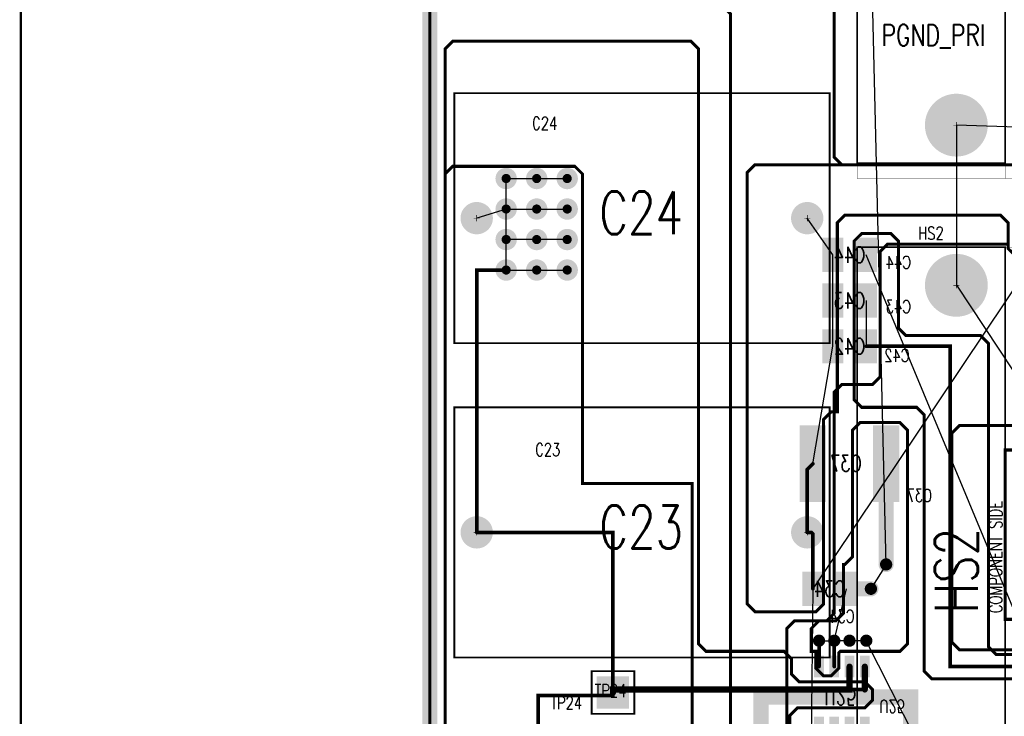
# Model space of a CAD drawing. Extents: x -7.2 to 18.3, y -5.6 to 10.9.
# Tile 16 of 112: x -1.5 to 1.7, y 3.7 to 6. Entities that reach past the tile are written whole.
import ezdxf
from ezdxf.enums import TextEntityAlignment as Align

# ---------------------------------------------------------------- set-up
doc = ezdxf.new("R2010")
doc.units = 0
for name, pattern in [('SIG_10', [2, 1, 1]), ('SIG_13', [2, 1, 1]), ('SIG_22', [2, 1, 1]), ('SIG_6', [2, 1, 1]), ('SIG_8', [2, 1, 1])]:
    doc.linetypes.add(name, pattern=pattern)
for name, color, linetype in [('2D_LINE_02', 112, 'CONTINUOUS'), ('2D_LINE_116', 255, 'CONTINUOUS'), ('BOARD_OUTLINE_00', 254, 'CONTINUOUS'), ('COPPER_01', 1, 'CONTINUOUS'), ('COPPER_04', 5, 'CONTINUOUS'), ('DRIL_NPLTE_THRU_01', 16, 'CONTINUOUS'), ('DRIL_NPLTE_THRU_03', 146, 'CONTINUOUS'), ('DRIL_NPLTE_THRU_04', 176, 'CONTINUOUS'), ('DRIL_PLTE_THRU_01', 16, 'CONTINUOUS'), ('DRIL_PLTE_THRU_03', 146, 'CONTINUOUS'), ('DRIL_PLTE_THRU_04', 176, 'CONTINUOUS'), ('DRIL_SYMBOL', 254, 'CONTINUOUS'), ('LINK_00', 2, 'CONTINUOUS'), ('PADS_BOT', 5, 'CONTINUOUS'), ('PADS_INNER', 1, 'CONTINUOUS'), ('PADS_TOP', 1, 'CONTINUOUS'), ('PADS_XR_131', 3, 'CONTINUOUS'), ('PADS_XR_132', 6, 'CONTINUOUS'), ('PADS_XR_133', 254, 'CONTINUOUS'), ('PART_NAME_123', 255, 'CONTINUOUS'), ('PART_NAME_124', 6, 'CONTINUOUS'), ('PART_NAME_129', 2, 'CONTINUOUS'), ('PART_NAME_130', 106, 'CONTINUOUS'), ('PART_TOP_2DLINE_123', 255, 'CONTINUOUS'), ('PART_TOP_2DLINE_129', 2, 'CONTINUOUS'), ('PART_TOP_TEXT_123', 255, 'CONTINUOUS'), ('TEXT_02', 112, 'CONTINUOUS'), ('TRACE_01', 1, 'CONTINUOUS'), ('TRACE_04', 5, 'CONTINUOUS'), ('VIAPTS', 56, 'CONTINUOUS')]:
    doc.layers.add(name, color=color, linetype=linetype)
doc.styles.add('W0$001', font='simplex', dxfattribs={"width": 0.75})
doc.styles.add('W0$005', font='simplex', dxfattribs={"width": 0.75})
doc.styles.add('W0$006', font='simplex', dxfattribs={"width": 0.75})
doc.styles.add('W0$008', font='simplex', dxfattribs={"width": 0.75})
doc.styles.add('W0$01', font='simplex', dxfattribs={"width": 0.75})

# ---------------------------------------------------------------- blocks, each defined once
blk = doc.blocks.new('BOARD_1')
at = {"layer": 'BOARD_OUTLINE_00', "const_width": 0.01}
blk.add_lwpolyline([(-2.0303, 2.4627), (9.0698, 2.4627), (9.0698, -5.5373), (-2.0303, -5.5373)], close=True, dxfattribs=at)
blk = doc.blocks.new('DRAWING_7')
at = {"layer": '2D_LINE_116', "const_width": 0.008}
blk.add_lwpolyline([(-6.1542, 0), (7.2, 0), (7.2, 12.6876), (-6.1542, 12.6876)], close=True, dxfattribs=at)
blk = doc.blocks.new('SMOOTH_0$05')
at = {"const_width": 0.025}
blk.add_lwpolyline([(-0.0125, 0, 1), (0.0125, 0, 1)], format="xyb", close=True, dxfattribs=at)
blk = doc.blocks.new('DRAWING_274')
at = {"layer": '2D_LINE_02', "const_width": 0.05}
blk.add_lwpolyline([(0, -0.05), (0.4099, -0.05), (0.4099, 0.35), (1.28, 0.35), (1.28, 1.6801), (1.135, 1.6801), (1.135, 2.24), (0.7849, 2.24), (0.7849, 2.465), (0.565, 2.465), (0.565, 4.55), (-1.5751, 4.55), (-1.5751, -0.48), (-0.24, -0.48), (-0.24, 0.015), (-0.49, 0.015), (-0.49, 0.5), (0, 0.5)], close=True, dxfattribs=at)
at = {"layer": '2D_LINE_02'}
for p in [(-0.49, 0.5), (0, 0.5)]:
    blk.add_blockref('SMOOTH_0$05', p, dxfattribs=at)
blk = doc.blocks.new('DRAWING_275')
at = {"layer": '2D_LINE_02', "const_width": 0.05}
blk.add_lwpolyline([(-2.0303, 2.4627), (9.0698, 2.4627), (9.0698, -5.5373), (-2.0303, -5.5373)], close=True, dxfattribs=at)
blk = doc.blocks.new('SMOOTH_0$01')
at = {"const_width": 0.005}
blk.add_lwpolyline([(-0.0025, 0, 1), (0.0025, 0, 1)], format="xyb", close=True, dxfattribs=at)
blk = doc.blocks.new('COPPER_273')
at = {"layer": 'COPPER_01', "const_width": 0.01}
for points in [[(-0.6, 0.225), (-0.6, -0.425), (-0.625, -0.45), (-0.825, -0.45), (-0.85, -0.475), (-0.85, -1.73), (-0.825, -1.755), (-0.0051, -1.755)], [(-0.28, -2.015), (-0.675, -2.015), (-0.7, -2.04), (-0.7, -2.45), (-0.725, -2.475), (-0.825, -2.475), (-0.85, -2.5), (-0.85, -3.225), (-0.875, -3.25), (-0.9802, -3.25), (-1.0052, -3.275), (-1.0052, -4.6399)], [(-1.19, -4.4449), (-1.19, -1.2599), (-1.215, -1.2349), (-2.0802, -1.2349), (-2.1052, -1.2099), (-2.1052, 0.0901)]]:
    blk.add_lwpolyline(points, dxfattribs=at)
at = {"layer": 'COPPER_01'}
for p in [(-0.85, -1.73), (-0.825, -1.755), (-0.675, -2.015), (-0.7, -2.04), (-0.7, -2.45), (-0.825, -2.475), (-0.725, -2.475), (-0.85, -2.5), (-0.85, -3.225), (-0.9802, -3.25), (-0.875, -3.25), (-1.0052, -3.275)]:
    blk.add_blockref('SMOOTH_0$01', p, dxfattribs=at)
blk = doc.blocks.new('COPPER_281')
at = {"layer": 'COPPER_01', "const_width": 0.01}
blk.add_lwpolyline([(-0.3601, -1.045), (-0.3851, -1.02), (-0.7851, -1.02), (-0.8101, -1.045), (-0.8101, -3.645), (-0.7851, -3.67), (-0.0252, -3.67), (-0.0002, -3.645), (-0.0002, -2.0599), (-0.3601, -2.0599)], close=True, dxfattribs=at)
at = {"layer": 'COPPER_01'}
for p in [(-0.7851, -1.02), (-0.3851, -1.02), (-0.8101, -1.045), (-0.3601, -1.045), (-0.3601, -2.0599), (-0.0002, -2.0599), (-0.8101, -3.645), (-0.0002, -3.645), (-0.7851, -3.67), (-0.0252, -3.67)]:
    blk.add_blockref('SMOOTH_0$01', p, dxfattribs=at)
blk = doc.blocks.new('COPPER_284')
at = {"layer": 'COPPER_01', "const_width": 0.01}
blk.add_lwpolyline([(-0.2301, -0.03), (-0.2051, -0.005), (0.535, -0.005), (0.56, -0.03), (0.56, -0.255), (0.535, -0.28), (0.475, -0.28), (0.45, -0.305), (0.45, -0.345), (0.425, -0.37), (0.345, -0.37), (0.32, -0.345), (0.32, -0.31), (0.295, -0.285), (0.18, -0.285), (0.155, -0.26), (0.155, -0.11), (0.13, -0.085), (-0.0551, -0.085), (-0.0551, -0.64), (0.0999, -0.64), (0.0999, -0.74), (-0.2051, -0.74), (-0.2301, -0.715)], close=True, dxfattribs=at)
at = {"layer": 'COPPER_01'}
for p in [(-0.2051, -0.005), (0.535, -0.005), (-0.2301, -0.03), (0.56, -0.03), (-0.0551, -0.085), (0.13, -0.085), (0.155, -0.11), (0.155, -0.26), (0.56, -0.255), (0.18, -0.285), (0.295, -0.285), (0.475, -0.28), (0.535, -0.28), (0.32, -0.31), (0.45, -0.305), (0.32, -0.345), (0.45, -0.345), (0.345, -0.37), (0.425, -0.37), (-0.0551, -0.64), (0.0999, -0.64), (-0.2301, -0.715), (-0.2051, -0.74), (0.0999, -0.74)]:
    blk.add_blockref('SMOOTH_0$01', p, dxfattribs=at)
blk = doc.blocks.new('COPPER_287')
at = {"layer": 'COPPER_04', "const_width": 0.01}
blk.add_lwpolyline([(0, -0.025), (0.025, 0), (0.12, 0), (0.145, -0.025), (0.145, -0.31), (0.17, -0.335), (0.415, -0.335), (0.44, -0.36), (0.44, -1.355), (0.465, -1.38), (0.615, -1.38), (0.64, -1.405), (0.64, -1.435), (0.615, -1.46), (0.255, -1.46), (0.23, -1.435), (0.23, -0.595), (0.205, -0.57), (0.025, -0.57), (0, -0.545)], close=True, dxfattribs=at)
at = {"layer": 'COPPER_04'}
for p in [(0.025, 0), (0.12, 0), (0, -0.025), (0.145, -0.025), (0.145, -0.31), (0.17, -0.335), (0.415, -0.335), (0.44, -0.36), (0, -0.545), (0.025, -0.57), (0.205, -0.57), (0.23, -0.595), (0.44, -1.355), (0.465, -1.38), (0.615, -1.38), (0.64, -1.405), (0.23, -1.435), (0.64, -1.435), (0.255, -1.46), (0.615, -1.46)]:
    blk.add_blockref('SMOOTH_0$01', p, dxfattribs=at)
blk = doc.blocks.new('COPPER_288')
at = {"layer": 'COPPER_04', "const_width": 0.01}
blk.add_lwpolyline([(0.8598, 0.2051), (0.8348, 0.2301), (-0.27, 0.2301), (-0.295, 0.2051), (-0.295, -1.21), (-0.27, -1.235), (-0.07, -1.235), (-0.045, -1.21), (-0.045, -0.605), (-0.02, -0.58), (0, -0.58), (0, 0.0401), (0.025, 0.0651), (0.5348, 0.0651), (0.5598, 0.0401), (0.5598, -0.0449), (0.5848, -0.0699), (0.8348, -0.0699), (0.8598, -0.0449)], close=True, dxfattribs=at)
at = {"layer": 'COPPER_04'}
for p in [(-0.27, 0.2301), (0.8348, 0.2301), (-0.295, 0.2051), (0.8598, 0.2051), (0.025, 0.0651), (0.5348, 0.0651), (0, 0.0401), (0.5598, 0.0401), (0.5598, -0.0449), (0.8598, -0.0449), (0.5848, -0.0699), (0.8348, -0.0699), (-0.02, -0.58), (0, -0.58), (-0.045, -0.605), (-0.295, -1.21), (-0.045, -1.21), (-0.27, -1.235), (-0.07, -1.235)]:
    blk.add_blockref('SMOOTH_0$01', p, dxfattribs=at)
blk = doc.blocks.new('COPPER_304')
at = {"layer": 'COPPER_04', "const_width": 0.01}
blk.add_lwpolyline([(0.135, -0.2301), (0.16, -0.2551), (0.415, -0.2551), (0.44, -0.2801), (0.44, -0.3301), (0.465, -0.3551), (0.68, -0.3551), (0.705, -0.3801), (0.705, -0.4151), (0.68, -0.4401), (0.4599, -0.4401), (0.4349, -0.4651), (0.4349, -0.89), (0.4599, -0.915), (0.54, -0.915), (0.565, -0.94), (0.565, -1.29), (0.54, -1.315), (-0.6701, -1.315), (-0.6951, -1.29), (-0.6951, 1.7199), (-0.6701, 1.7449), (0.11, 1.7449), (0.135, 1.7199)], close=True, dxfattribs=at)
at = {"layer": 'COPPER_04'}
for p in [(-0.6701, 1.7449), (0.11, 1.7449), (-0.6951, 1.7199), (0.135, 1.7199), (0.135, -0.2301), (0.16, -0.2551), (0.415, -0.2551), (0.44, -0.2801), (0.44, -0.3301), (0.465, -0.3551), (0.68, -0.3551), (0.705, -0.3801), (0.705, -0.4151), (0.4599, -0.4401), (0.68, -0.4401), (0.4349, -0.4651), (0.4349, -0.89), (0.4599, -0.915), (0.54, -0.915), (0.565, -0.94), (-0.6951, -1.29), (0.565, -1.29), (-0.6701, -1.315), (0.54, -1.315)]:
    blk.add_blockref('SMOOTH_0$01', p, dxfattribs=at)
blk = doc.blocks.new('COPPER_317')
at = {"layer": 'COPPER_04', "const_width": 0.01}
blk.add_lwpolyline([(0, 0.025), (0.025, 0), (0.05, 0), (0.075, 0.025), (0.075, 0.0751), (0.0799, 0.08), (0.275, 0.08), (0.3, 0.105), (0.3, 0.805), (0.275, 0.83), (0.145, 0.83), (0.12, 0.805), (0.12, 0.39), (0.095, 0.365), (0.09, 0.365), (0.09, 0.205), (0.065, 0.18), (0.01, 0.18), (-0.015, 0.155), (-0.015, 0.08), (0, 0.08)], close=True, dxfattribs=at)
at = {"layer": 'COPPER_04'}
for p in [(0.12, 0.805), (0.145, 0.83), (0.275, 0.83), (0.3, 0.805), (0.12, 0.39), (0.09, 0.365), (0.095, 0.365), (0.09, 0.205), (0.01, 0.18), (0.065, 0.18), (-0.015, 0.155), (0.3, 0.105), (-0.015, 0.08), (0, 0.08), (0.075, 0.0751), (0.0799, 0.08), (0.275, 0.08), (0, 0.025), (0.025, 0), (0.05, 0), (0.075, 0.025)]:
    blk.add_blockref('SMOOTH_0$01', p, dxfattribs=at)
blk = doc.blocks.new('DRIL_HOLE_0')
blk.add_lwpolyline([(0, 0, 1), (0, 0, 1)], format="xyb", close=True)
blk = doc.blocks.new('PAD_13')
at = {"const_width": 0.063}
blk.add_lwpolyline([(-0.053, 0), (0.053, 0)], dxfattribs=at)
blk = doc.blocks.new('PAD_1')
blk.add_lwpolyline([(0, 0, 1), (0, 0, 1)], format="xyb", close=True)
blk = doc.blocks.new('PAD_14')
at = {"const_width": 0.069}
blk.add_lwpolyline([(-0.056, 0), (0.056, 0)], dxfattribs=at)
blk = doc.blocks.new('PAD_15')
at = {"const_width": 0.063}
blk.add_lwpolyline([(-0.052, 0), (0.054, 0)], dxfattribs=at)
blk = doc.blocks.new('STK_BOT_13')
at = {"layer": 'DRIL_PLTE_THRU_01'}
blk.add_blockref('DRIL_HOLE_0', (0, 0), dxfattribs=at)
at = {"layer": 'DRIL_PLTE_THRU_03'}
blk.add_blockref('DRIL_HOLE_0', (0, 0), dxfattribs=at)
at = {"layer": 'DRIL_PLTE_THRU_04'}
blk.add_blockref('DRIL_HOLE_0', (0, 0), dxfattribs=at)
at = {"layer": 'PADS_BOT', "rotation": 90}
blk.add_blockref('PAD_15', (0, 0), dxfattribs=at)
at = {"layer": 'PADS_INNER'}
blk.add_blockref('PAD_1', (0, 0), dxfattribs=at)
at = {"layer": 'PADS_TOP'}
blk.add_blockref('PAD_1', (0, 0), dxfattribs=at)
at = {"layer": 'PADS_XR_131', "rotation": 90}
blk.add_blockref('PAD_14', (0, 0), dxfattribs=at)
at = {"layer": 'PADS_XR_133', "rotation": 90}
blk.add_blockref('PAD_13', (0, 0), dxfattribs=at)
blk = doc.blocks.new('SYM_BOT_11')
for p in [(-0.055, 0), (0.055, 0)]:
    blk.add_blockref('STK_BOT_13', p)
blk = doc.blocks.new('PART_BOT_9')
blk.add_blockref('SYM_BOT_11', (0, 0))
at = {"layer": 'PART_NAME_124', "style": 'W0$006', "width": 0.75}
blk.add_text('C34', height=0.042, dxfattribs=at).set_placement((-0.0399, -0.09), align=Align.MIDDLE_CENTER)
at = {"layer": 'PART_NAME_130', "style": 'W0$001', "width": 0.75}
blk.add_text('C34', height=0.0525, dxfattribs=at).set_placement((0, 0), align=Align.MIDDLE_CENTER)
blk = doc.blocks.new('PART_BOT_136')
blk.add_blockref('SYM_BOT_11', (0, 0))
at = {"layer": 'PART_NAME_124', "style": 'W0$006', "width": 0.75}
blk.add_text('C44', height=0.042, dxfattribs=at).set_placement((-0.16, -0.025), align=Align.MIDDLE_CENTER)
at = {"layer": 'PART_NAME_130', "style": 'W0$001', "width": 0.75}
blk.add_text('C44', height=0.0525, dxfattribs=at).set_placement((0, 0), align=Align.MIDDLE_CENTER)
blk = doc.blocks.new('PART_BOT_137')
blk.add_blockref('SYM_BOT_11', (0, 0))
at = {"layer": 'PART_NAME_124', "style": 'W0$006', "width": 0.75}
blk.add_text('C43', height=0.042, dxfattribs=at).set_placement((-0.16, -0.02), align=Align.MIDDLE_CENTER)
at = {"layer": 'PART_NAME_130', "style": 'W0$001', "width": 0.75}
blk.add_text('C43', height=0.0525, dxfattribs=at).set_placement((0, 0), align=Align.MIDDLE_CENTER)
blk = doc.blocks.new('PART_BOT_138')
blk.add_blockref('SYM_BOT_11', (0, 0))
at = {"layer": 'PART_NAME_124', "style": 'W0$006', "width": 0.75}
blk.add_text('C42', height=0.042, dxfattribs=at).set_placement((-0.155, -0.03), align=Align.MIDDLE_CENTER)
at = {"layer": 'PART_NAME_130', "style": 'W0$001', "width": 0.75}
blk.add_text('C42', height=0.0525, dxfattribs=at).set_placement((0, 0), align=Align.MIDDLE_CENTER)
blk = doc.blocks.new('PAD_92')
at = {"const_width": 0.08}
blk.add_lwpolyline([(-0.1225, 0), (0.1225, 0)], dxfattribs=at)
blk = doc.blocks.new('PAD_93')
at = {"const_width": 0.086}
blk.add_lwpolyline([(-0.1255, 0), (0.1255, 0)], dxfattribs=at)
blk = doc.blocks.new('STK_BOT_55')
at = {"layer": 'DRIL_NPLTE_THRU_01'}
blk.add_blockref('DRIL_HOLE_0', (0, 0), dxfattribs=at)
at = {"layer": 'DRIL_NPLTE_THRU_03'}
blk.add_blockref('DRIL_HOLE_0', (0, 0), dxfattribs=at)
at = {"layer": 'DRIL_NPLTE_THRU_04'}
blk.add_blockref('DRIL_HOLE_0', (0, 0), dxfattribs=at)
at = {"layer": 'PADS_BOT', "rotation": 90}
blk.add_blockref('PAD_92', (0, 0), dxfattribs=at)
at = {"layer": 'PADS_INNER'}
blk.add_blockref('PAD_1', (0, 0), dxfattribs=at)
at = {"layer": 'PADS_TOP'}
blk.add_blockref('PAD_1', (0, 0), dxfattribs=at)
at = {"layer": 'PADS_XR_131', "rotation": 90}
blk.add_blockref('PAD_93', (0, 0), dxfattribs=at)
at = {"layer": 'PADS_XR_133', "rotation": 90}
blk.add_blockref('PAD_92', (0, 0), dxfattribs=at)
blk = doc.blocks.new('SYM_BOT_45')
for p in [(-0.12, 0), (0.12, 0)]:
    blk.add_blockref('STK_BOT_55', p)
blk = doc.blocks.new('PART_BOT_188')
blk.add_blockref('SYM_BOT_45', (0, 0))
at = {"layer": 'PART_NAME_124', "style": 'W0$005', "width": 0.75}
blk.add_text('C37', height=0.042, dxfattribs=at).set_placement((-0.27, -0.125))
at = {"layer": 'PART_NAME_130', "style": 'W0$001', "width": 0.75}
blk.add_text('C37', height=0.0525, dxfattribs=at).set_placement((-0.0399, -0.0249))
blk = doc.blocks.new('PAD_114')
at = {"const_width": 0.026}
blk.add_lwpolyline([(-0.0325, 0), (0.0325, 0)], dxfattribs=at)
blk = doc.blocks.new('PAD_116')
at = {"const_width": 0.032}
blk.add_lwpolyline([(-0.0355, 0), (0.0355, 0)], dxfattribs=at)
blk = doc.blocks.new('STK_BOT_73')
at = {"layer": 'DRIL_PLTE_THRU_01'}
blk.add_blockref('DRIL_HOLE_0', (0, 0), dxfattribs=at)
at = {"layer": 'DRIL_PLTE_THRU_03'}
blk.add_blockref('DRIL_HOLE_0', (0, 0), dxfattribs=at)
at = {"layer": 'DRIL_PLTE_THRU_04'}
blk.add_blockref('DRIL_HOLE_0', (0, 0), dxfattribs=at)
at = {"layer": 'PADS_BOT'}
blk.add_blockref('PAD_114', (0, 0), dxfattribs=at)
at = {"layer": 'PADS_INNER'}
blk.add_blockref('PAD_1', (0, 0), dxfattribs=at)
at = {"layer": 'PADS_TOP'}
blk.add_blockref('PAD_1', (0, 0), dxfattribs=at)
at = {"layer": 'PADS_XR_131'}
blk.add_blockref('PAD_116', (0, 0), dxfattribs=at)
at = {"layer": 'PADS_XR_133'}
blk.add_blockref('PAD_114', (0, 0), dxfattribs=at)
blk = doc.blocks.new('SYM_BOT_59')
for p in [(-0.1, 0.075), (0.1, 0.075), (-0.1, 0.025), (0.1, 0.025), (-0.1, -0.025), (0.1, -0.025), (-0.1, -0.075), (0.1, -0.075)]:
    blk.add_blockref('STK_BOT_73', p)
blk = doc.blocks.new('PART_BOT_369')
blk.add_blockref('SYM_BOT_59', (0, 0))
at = {"layer": 'PART_NAME_124', "style": 'W0$006', "width": 0.75}
blk.add_text('U25', height=0.042, rotation=270, dxfattribs=at).set_placement((0.03, -0.1649), align=Align.MIDDLE_CENTER)
at = {"layer": 'PART_NAME_130', "style": 'W0$001', "width": 0.75}
blk.add_text('U25', height=0.0525, rotation=270, dxfattribs=at).set_placement((-0.0001, 0.0051), align=Align.MIDDLE_CENTER)
blk = doc.blocks.new('SMOOTH_0$001')
at = {"const_width": 0.0005}
blk.add_lwpolyline([(-0.00025, 0, 1), (0.00025, 0, 1)], format="xyb", close=True, dxfattribs=at)
blk = doc.blocks.new('SMOOTH_0$006')
at = {"const_width": 0.003}
blk.add_lwpolyline([(-0.0015, 0, 1), (0.0015, 0, 1)], format="xyb", close=True, dxfattribs=at)
blk = doc.blocks.new('PART_BODY_TOP_366')
at = {"layer": 'PART_TOP_2DLINE_123', "const_width": 0.006}
blk.add_lwpolyline([(-0.07, -0.07), (-0.07, 0.07), (0.07, 0.07), (0.07, -0.07)], close=True, dxfattribs=at)
at = {"layer": 'PART_TOP_2DLINE_129', "const_width": 0.001}
blk.add_lwpolyline([(-0.07, -0.07), (-0.07, 0.07), (0.07, 0.07), (0.07, -0.07)], close=True, dxfattribs=at)
at = {"layer": 'PART_TOP_2DLINE_123'}
for p in [(-0.07, 0.07), (0.07, 0.07), (-0.07, -0.07), (0.07, -0.07)]:
    blk.add_blockref('SMOOTH_0$006', p, dxfattribs=at)
at = {"layer": 'PART_TOP_2DLINE_129'}
for p in [(-0.07, 0.07), (0.07, 0.07), (-0.07, -0.07), (0.07, -0.07)]:
    blk.add_blockref('SMOOTH_0$001', p, dxfattribs=at)
blk = doc.blocks.new('DRIL_SYMBOL_0$063')
at = {"layer": 'DRIL_SYMBOL', "const_width": 0.002}
for points in [[(-0.01, 0), (0.01, 0)], [(0, -0.01), (0, 0.01)]]:
    blk.add_lwpolyline(points, dxfattribs=at)
blk = doc.blocks.new('DRIL_HOLE_0$063')
at = {"const_width": 0.0315}
blk.add_lwpolyline([(-0.01575, 0, 1), (0.01575, 0, 1)], format="xyb", close=True, dxfattribs=at)
blk.add_blockref('DRIL_SYMBOL_0$063', (0, 0))
blk = doc.blocks.new('PAD_79')
at = {"const_width": 0.1}
blk.add_lwpolyline([(-0.05, 0), (0.05, 0)], dxfattribs=at)
blk = doc.blocks.new('PAD_80')
at = {"const_width": 0.106}
blk.add_lwpolyline([(-0.053, 0), (0.053, 0)], dxfattribs=at)
blk = doc.blocks.new('STK_TOP_47')
at = {"layer": 'DRIL_PLTE_THRU_01'}
blk.add_blockref('DRIL_HOLE_0$063', (0, 0), dxfattribs=at)
at = {"layer": 'DRIL_PLTE_THRU_03'}
blk.add_blockref('DRIL_HOLE_0$063', (0, 0), dxfattribs=at)
at = {"layer": 'DRIL_PLTE_THRU_04'}
blk.add_blockref('DRIL_HOLE_0$063', (0, 0), dxfattribs=at)
at = {"layer": 'PADS_BOT'}
blk.add_blockref('PAD_79', (0, 0), dxfattribs=at)
at = {"layer": 'PADS_INNER'}
blk.add_blockref('PAD_79', (0, 0), dxfattribs=at)
at = {"layer": 'PADS_TOP'}
blk.add_blockref('PAD_79', (0, 0), dxfattribs=at)
at = {"layer": 'PADS_XR_131'}
blk.add_blockref('PAD_80', (0, 0), dxfattribs=at)
at = {"layer": 'PADS_XR_132'}
blk.add_blockref('PAD_80', (0, 0), dxfattribs=at)
blk = doc.blocks.new('SYM_TOP_39')
for name in ['PART_BODY_TOP_366', 'STK_TOP_47']:
    blk.add_blockref(name, (0, 0))
blk = doc.blocks.new('PART_TOP_400')
blk.add_blockref('SYM_TOP_39', (0, 0))
at = {"layer": 'PART_NAME_123', "style": 'W0$006', "width": 0.75}
blk.add_text('TP24', height=0.042, dxfattribs=at).set_placement((-0.205, -0.0551))
at = {"layer": 'PART_NAME_129', "style": 'W0$005', "width": 0.75}
blk.add_text('TP24', height=0.042, dxfattribs=at).set_placement((-0.06, -0.015))
blk = doc.blocks.new('PART_BODY_TOP_389')
at = {"layer": 'PART_TOP_2DLINE_123', "const_width": 0.006}
blk.add_lwpolyline([(-1, 0.325), (1, 0.325), (1, -0.16), (-1, -0.16)], close=True, dxfattribs=at)
blk.add_lwpolyline([(1, -0.16), (-1, -0.16)], dxfattribs=at)
at = {"layer": 'PART_TOP_2DLINE_129', "const_width": 0.001}
blk.add_lwpolyline([(-1.05, 0.325), (1, 0.325), (1, -0.575), (-1.05, -0.575)], close=True, dxfattribs=at)
blk.add_lwpolyline([(1, -0.16), (-1.05, -0.16)], dxfattribs=at)
at = {"layer": 'PART_TOP_2DLINE_123'}
for p in [(-1, 0.325), (1, 0.325), (-1, -0.16), (-1, -0.16), (1, -0.16), (1, -0.16)]:
    blk.add_blockref('SMOOTH_0$006', p, dxfattribs=at)
at = {"layer": 'PART_TOP_2DLINE_129'}
for p in [(-1.05, 0.325), (1, 0.325), (-1.05, -0.16), (1, -0.16), (-1.05, -0.575), (1, -0.575)]:
    blk.add_blockref('SMOOTH_0$001', p, dxfattribs=at)
at = {"layer": 'PART_TOP_TEXT_123', "style": 'W0$008', "width": 0.75}
blk.add_text('COMPONENT SIDE', height=0.042, dxfattribs=at).set_placement((-0.2, -0.15))
blk = doc.blocks.new('DRIL_SYMBOL_0$125')
at = {"layer": 'DRIL_SYMBOL', "const_width": 0.002}
for points in [[(-0.01, 0), (0.01, 0)], [(0, -0.01), (0, 0.01)]]:
    blk.add_lwpolyline(points, dxfattribs=at)
blk = doc.blocks.new('DRIL_HOLE_0$125')
at = {"const_width": 0.0625}
blk.add_lwpolyline([(-0.03125, 0, 1), (0.03125, 0, 1)], format="xyb", close=True, dxfattribs=at)
blk.add_blockref('DRIL_SYMBOL_0$125', (0, 0))
blk = doc.blocks.new('PAD_119')
at = {"const_width": 0.1}
blk.add_lwpolyline([(0, -0.05, 1), (0, 0.05, 1)], format="xyb", close=True, dxfattribs=at)
blk = doc.blocks.new('PAD_122')
at = {"const_width": 0.103}
blk.add_lwpolyline([(0, -0.0515, 1), (0, 0.0515, 1)], format="xyb", close=True, dxfattribs=at)
blk = doc.blocks.new('STK_TOP_75')
at = {"layer": 'DRIL_PLTE_THRU_01'}
blk.add_blockref('DRIL_HOLE_0$125', (0, 0), dxfattribs=at)
at = {"layer": 'DRIL_PLTE_THRU_03'}
blk.add_blockref('DRIL_HOLE_0$125', (0, 0), dxfattribs=at)
at = {"layer": 'DRIL_PLTE_THRU_04'}
blk.add_blockref('DRIL_HOLE_0$125', (0, 0), dxfattribs=at)
at = {"layer": 'PADS_BOT'}
blk.add_blockref('PAD_119', (0, 0), dxfattribs=at)
at = {"layer": 'PADS_INNER'}
blk.add_blockref('PAD_119', (0, 0), dxfattribs=at)
at = {"layer": 'PADS_TOP'}
blk.add_blockref('PAD_119', (0, 0), dxfattribs=at)
at = {"layer": 'PADS_XR_131'}
blk.add_blockref('PAD_122', (0, 0), dxfattribs=at)
at = {"layer": 'PADS_XR_132'}
blk.add_blockref('PAD_122', (0, 0), dxfattribs=at)
blk = doc.blocks.new('SYM_TOP_62')
for name, p in [('PART_BODY_TOP_389', (0, 0)), ('STK_TOP_75', (-0.875, 0)), ('STK_TOP_75', (0.875, 0))]:
    blk.add_blockref(name, p)
blk = doc.blocks.new('PART_TOP_421')
blk.add_blockref('SYM_TOP_62', (0, 0))
at = {"layer": 'PART_NAME_123', "style": 'W0$006', "width": 0.75}
blk.add_text('HS2', height=0.042, rotation=270, dxfattribs=at).set_placement((1.025, 0.125))
at = {"layer": 'PART_NAME_129', "style": 'W0$001', "width": 0.75}
blk.add_text('HS2', height=0.14, dxfattribs=at).set_placement((-0.2, -0.07))
blk = doc.blocks.new('PART_TOP_422')
blk.add_blockref('SYM_TOP_62', (0, 0))
at = {"layer": 'PART_NAME_123', "style": 'W0$006', "width": 0.75}
blk.add_text('HS1', height=0.042, rotation=270, dxfattribs=at).set_placement((1.025, 0.1))
at = {"layer": 'PART_NAME_129', "style": 'W0$001', "width": 0.75}
blk.add_text('HS1', height=0.14, dxfattribs=at).set_placement((-0.2, -0.07))
blk = doc.blocks.new('PART_BODY_TOP_416')
at = {"layer": 'PART_TOP_2DLINE_123', "const_width": 0.006}
blk.add_lwpolyline([(-0.615, 0.41), (0.615, 0.41), (0.615, -0.41), (-0.615, -0.41)], close=True, dxfattribs=at)
at = {"layer": 'PART_TOP_2DLINE_129', "const_width": 0.001}
blk.add_lwpolyline([(-0.615, 0.41), (0.615, 0.41), (0.615, -0.41), (-0.615, -0.41)], close=True, dxfattribs=at)
at = {"layer": 'PART_TOP_2DLINE_123'}
for p in [(-0.615, 0.41), (0.615, 0.41), (-0.615, -0.41), (0.615, -0.41)]:
    blk.add_blockref('SMOOTH_0$006', p, dxfattribs=at)
at = {"layer": 'PART_TOP_2DLINE_129'}
for p in [(-0.615, 0.41), (0.615, 0.41), (-0.615, -0.41), (0.615, -0.41)]:
    blk.add_blockref('SMOOTH_0$001', p, dxfattribs=at)
blk = doc.blocks.new('DRIL_SYMBOL_0$055')
at = {"layer": 'DRIL_SYMBOL', "const_width": 0.002}
for points in [[(-0.01, 0), (0.01, 0)], [(0, -0.01), (0, 0.01)]]:
    blk.add_lwpolyline(points, dxfattribs=at)
blk = doc.blocks.new('DRIL_HOLE_0$055')
at = {"const_width": 0.0275}
blk.add_lwpolyline([(-0.01375, 0, 1), (0.01375, 0, 1)], format="xyb", close=True, dxfattribs=at)
blk.add_blockref('DRIL_SYMBOL_0$055', (0, 0))
blk = doc.blocks.new('PAD_32')
at = {"const_width": 0.05}
blk.add_lwpolyline([(0, -0.025, 1), (0, 0.025, 1)], format="xyb", close=True, dxfattribs=at)
blk = doc.blocks.new('PAD_34')
at = {"const_width": 0.053}
blk.add_lwpolyline([(0, -0.0265, 1), (0, 0.0265, 1)], format="xyb", close=True, dxfattribs=at)
blk = doc.blocks.new('STK_TOP_96')
at = {"layer": 'DRIL_PLTE_THRU_01'}
blk.add_blockref('DRIL_HOLE_0$055', (0, 0), dxfattribs=at)
at = {"layer": 'DRIL_PLTE_THRU_03'}
blk.add_blockref('DRIL_HOLE_0$055', (0, 0), dxfattribs=at)
at = {"layer": 'DRIL_PLTE_THRU_04'}
blk.add_blockref('DRIL_HOLE_0$055', (0, 0), dxfattribs=at)
at = {"layer": 'PADS_BOT'}
blk.add_blockref('PAD_32', (0, 0), dxfattribs=at)
at = {"layer": 'PADS_INNER'}
blk.add_blockref('PAD_32', (0, 0), dxfattribs=at)
at = {"layer": 'PADS_TOP'}
blk.add_blockref('PAD_32', (0, 0), dxfattribs=at)
at = {"layer": 'PADS_XR_131'}
blk.add_blockref('PAD_34', (0, 0), dxfattribs=at)
at = {"layer": 'PADS_XR_132'}
blk.add_blockref('PAD_34', (0, 0), dxfattribs=at)
blk = doc.blocks.new('SYM_TOP_89')
for name, p in [('PART_BODY_TOP_416', (0, 0)), ('STK_TOP_96', (-0.5415, 0)), ('STK_TOP_96', (0.5415, 0))]:
    blk.add_blockref(name, p)
blk = doc.blocks.new('PART_TOP_530')
blk.add_blockref('SYM_TOP_89', (0, 0))
at = {"layer": 'PART_NAME_123', "style": 'W0$005', "width": 0.75}
blk.add_text('C24', height=0.042, dxfattribs=at).set_placement((-0.36, 0.29))
at = {"layer": 'PART_NAME_129', "style": 'W0$001', "width": 0.75}
blk.add_text('C24', height=0.14, dxfattribs=at).set_placement((-0.14, -0.0525))
blk = doc.blocks.new('PART_TOP_531')
blk.add_blockref('SYM_TOP_89', (0, 0))
at = {"layer": 'PART_NAME_123', "style": 'W0$005', "width": 0.75}
blk.add_text('C23', height=0.042, dxfattribs=at).set_placement((-0.35, 0.25))
at = {"layer": 'PART_NAME_129', "style": 'W0$001', "width": 0.75}
blk.add_text('C23', height=0.14, dxfattribs=at).set_placement((-0.14, -0.0525))
blk = doc.blocks.new('SMOOTH_0$012')
at = {"const_width": 0.006}
blk.add_lwpolyline([(-0.003, 0, 1), (0.003, 0, 1)], format="xyb", close=True, dxfattribs=at)
blk = doc.blocks.new('SMOOTH_0$02')
at = {"const_width": 0.01}
blk.add_lwpolyline([(-0.005, 0, 1), (0.005, 0, 1)], format="xyb", close=True, dxfattribs=at)
blk = doc.blocks.new('DRIL_SYMBOL_0$03')
at = {"layer": 'DRIL_SYMBOL', "const_width": 0.002}
for points in [[(-0.01, 0), (0.01, 0)], [(0, -0.01), (0, 0.01)]]:
    blk.add_lwpolyline(points, dxfattribs=at)
blk = doc.blocks.new('DRIL_HOLE_0$03')
at = {"const_width": 0.015}
blk.add_lwpolyline([(-0.0075, 0, 1), (0.0075, 0, 1)], format="xyb", close=True, dxfattribs=at)
blk.add_blockref('DRIL_SYMBOL_0$03', (0, 0))
blk = doc.blocks.new('PAD_5')
at = {"const_width": 0.035}
blk.add_lwpolyline([(0, -0.0175, 1), (0, 0.0175, 1)], format="xyb", close=True, dxfattribs=at)
blk = doc.blocks.new('PAD_189')
at = {"const_width": 0.0275}
blk.add_lwpolyline([(0, -0.01375, 1), (0, 0.01375, 1)], format="xyb", close=True, dxfattribs=at)
blk = doc.blocks.new('STK_TOP_3')
at = {"layer": 'DRIL_PLTE_THRU_01'}
blk.add_blockref('DRIL_HOLE_0$03', (0, 0), dxfattribs=at)
at = {"layer": 'DRIL_PLTE_THRU_03'}
blk.add_blockref('DRIL_HOLE_0$03', (0, 0), dxfattribs=at)
at = {"layer": 'DRIL_PLTE_THRU_04'}
blk.add_blockref('DRIL_HOLE_0$03', (0, 0), dxfattribs=at)
at = {"layer": 'PADS_BOT'}
blk.add_blockref('PAD_189', (0, 0), dxfattribs=at)
at = {"layer": 'PADS_INNER'}
blk.add_blockref('PAD_5', (0, 0), dxfattribs=at)
at = {"layer": 'PADS_TOP'}
blk.add_blockref('PAD_189', (0, 0), dxfattribs=at)
blk = doc.blocks.new('SYM_TOP_1')
blk.add_blockref('STK_TOP_3', (0, 0))
blk = doc.blocks.new('DRIL_SYMBOL_0$018')
at = {"layer": 'DRIL_SYMBOL', "const_width": 0.002}
for points in [[(-0.01, 0), (0.01, 0)], [(0, -0.01), (0, 0.01)]]:
    blk.add_lwpolyline(points, dxfattribs=at)
blk = doc.blocks.new('DRIL_HOLE_0$018')
at = {"const_width": 0.009}
blk.add_lwpolyline([(-0.0045, 0, 1), (0.0045, 0, 1)], format="xyb", close=True, dxfattribs=at)
blk.add_blockref('DRIL_SYMBOL_0$018', (0, 0))
blk = doc.blocks.new('PAD_138')
at = {"const_width": 0.02}
blk.add_lwpolyline([(0, -0.01, 1), (0, 0.01, 1)], format="xyb", close=True, dxfattribs=at)
blk = doc.blocks.new('STK_TOP_4')
at = {"layer": 'DRIL_PLTE_THRU_01'}
blk.add_blockref('DRIL_HOLE_0$018', (0, 0), dxfattribs=at)
at = {"layer": 'DRIL_PLTE_THRU_03'}
blk.add_blockref('DRIL_HOLE_0$018', (0, 0), dxfattribs=at)
at = {"layer": 'DRIL_PLTE_THRU_04'}
blk.add_blockref('DRIL_HOLE_0$018', (0, 0), dxfattribs=at)
at = {"layer": 'PADS_BOT'}
blk.add_blockref('PAD_138', (0, 0), dxfattribs=at)
at = {"layer": 'PADS_INNER'}
blk.add_blockref('PAD_138', (0, 0), dxfattribs=at)
at = {"layer": 'PADS_TOP'}
blk.add_blockref('PAD_138', (0, 0), dxfattribs=at)
blk = doc.blocks.new('SYM_TOP_2')
blk.add_blockref('STK_TOP_4', (0, 0))

msp = doc.modelspace()

# ---------------------------------------------------------------- linework, layer by layer
at = {"layer": 'LINK_00', "linetype": 'SIG_22'}
for p, q in [((1.2952, 4.1849), (1.2502, 6.0599)), ((1.5252, 5.6249), (1.5252, 5.0999)), ((2.0951, 5.6049), (1.5252, 5.6249)), ((1.5252, 5.0999), (1.7902, 4.6999)), ((1.2951, 4.1849), (1.2452, 4.1049)), ((1.1252, 3.9349), (1.1652, 4.1049)), ((1.0752, 3.9349), (1.1252, 3.9349)), ((1.1751, 3.9349), (1.1252, 3.9349)), ((1.2301, 3.9349), (1.1751, 3.9349)), ((1.5252, 3.3499), (1.2301, 3.9349))]:
    msp.add_line(p, q, dxfattribs=at)
at = {"layer": 'LINK_00', "linetype": 'SIG_8'}
for p, q in [((0.0501, 5.4499), (0.1501, 5.4499)), ((0.0501, 5.3499), (0.0501, 5.4499)), ((0.1501, 5.4499), (0.2501, 5.4499)), ((0.0501, 5.3499), (-0.0464, 5.32)), ((0.0501, 5.3499), (0.1501, 5.3499)), ((0.0501, 5.2499), (0.0501, 5.3499)), ((0.1501, 5.3499), (0.2501, 5.3499)), ((0.1501, 5.2499), (0.0501, 5.2499)), ((0.0501, 5.1499), (0.0501, 5.2499)), ((0.2501, 5.2499), (0.1501, 5.2499)), ((0.0501, 5.1499), (0.1501, 5.1499)), ((0.1501, 5.1499), (0.2501, 5.1499))]:
    msp.add_line(p, q, dxfattribs=at)
at = {"layer": 'LINK_00', "linetype": 'SIG_6'}
for p, q in [((1.8851, 5.345), (1.0552, 4.1049)), ((1.1202, 5.1999), (1.0366, 5.32)), ((1.1202, 5.0499), (1.1202, 5.1999)), ((1.1202, 4.8999), (1.1202, 5.0499)), ((1.0551, 4.5149), (1.1202, 4.8999)), ((1.0552, 4.1049), (1.0352, 2.2284))]:
    msp.add_line(p, q, dxfattribs=at)
at = {"layer": 'LINK_00', "linetype": 'SIG_13'}
for p, q in [((1.7902, 3.8499), (1.2302, 5.1999)), ((1.2302, 5.0499), (1.2302, 4.8999))]:
    msp.add_line(p, q, dxfattribs=at)
at = {"layer": 'TRACE_01', "linetype": 'SIG_8', "const_width": 0.012}
for points in [[(0.4001, 3.765), (0.4001, 4.29), (-0.0464, 4.29)], [(0.155, 3.5459), (0.155, 3.7549), (0.4001, 3.7549), (0.4001, 3.765)]]:
    msp.add_lwpolyline(points, dxfattribs=at)
at = {"layer": 'TRACE_04', "linetype": 'SIG_8'}
for points, const_width in [([(-0.0464, 4.29), (-0.0464, 5.1499), (0.0501, 5.1499)], 0.012), ([(0.4001, 3.765), (0.4001, 3.7749), (1.1752, 3.7749), (1.1752, 3.8499)], 0.02), ([(1.2252, 3.8499), (1.2252, 3.7749)], 0.02), ([(0.4001, 3.765), (0.4001, 3.7749), (1.2252, 3.7749)], 0.012)]:
    msp.add_lwpolyline(points, dxfattribs=dict(at, const_width=const_width))
at = {"layer": 'TRACE_04', "linetype": 'SIG_13', "const_width": 0.012}
msp.add_lwpolyline([(1.2302, 4.8999), (1.5052, 4.8999), (1.5052, 3.8499), (1.7902, 3.8499)], dxfattribs=at)
at = {"layer": 'TRACE_04', "linetype": 'SIG_6', "const_width": 0.012}
for points in [[(1.0366, 4.29), (1.0366, 4.4964), (1.0551, 4.5149)], [(1.0366, 4.29), (1.0501, 4.29), (1.0552, 4.2849), (1.0552, 4.1049)]]:
    msp.add_lwpolyline(points, dxfattribs=at)
at = {"layer": 'TRACE_04', "linetype": 'SIG_22'}
for points, const_width in [([(1.2951, 4.5149), (1.2952, 4.1849)], 0.05), ([(1.2951, 4.1849), (1.2952, 4.1849)], 0.05), ([(1.1652, 4.1049), (1.2452, 4.1049)], 0.05), ([(1.0752, 3.8499), (1.0752, 3.9349)], 0.012), ([(1.1252, 3.8499), (1.1252, 3.9349)], 0.012)]:
    msp.add_lwpolyline(points, dxfattribs=dict(at, const_width=const_width))

# ---------------------------------------------------------------- block references
for name, p in [('DRAWING_7', (4.6143, -3.6427)), ('DRAWING_274', (1.3752, 3.2499)), ('DRAWING_275', (1.8304, 5.3372)), ('BOARD_1', (1.8304, 5.3372)), ('PART_TOP_530', (0.4951, 5.32)), ('PART_TOP_531', (0.4951, 4.29)), ('PART_TOP_400', (0.4001, 3.765))]:
    msp.add_blockref(name, p)
at = {"linetype": 'SIG_6'}
for name, p in [('COPPER_273', (1.9752, 7.2499)), ('COPPER_288', (1.1352, 5.2649))]:
    msp.add_blockref(name, p, dxfattribs=at)
at = {"rotation": 90}
for name, p in [('PART_TOP_422', (1.5252, 6.4999)), ('PART_TOP_421', (1.5252, 4.2249))]:
    msp.add_blockref(name, p, dxfattribs=at)
at = {"linetype": 'SIG_8'}
for name, p in [('COPPER_304', (0.5451, 4.155)), ('COPPER_281', (0.6602, 6.5099))]:
    msp.add_blockref(name, p, dxfattribs=at)
at = {"xscale": -1}
for name, p in [('PART_BOT_136', (1.1752, 5.1999)), ('PART_BOT_137', (1.1752, 5.0499)), ('PART_BOT_138', (1.1752, 4.8999)), ('PART_BOT_188', (1.1751, 4.5149)), ('PART_BOT_9', (1.1102, 4.1049))]:
    msp.add_blockref(name, p, dxfattribs=at)
at = {"linetype": 'SIG_13'}
msp.add_blockref('COPPER_287', (1.1902, 5.2699), dxfattribs=at)
at = {"linetype": 'SIG_22'}
msp.add_blockref('COPPER_317', (1.0651, 3.8199), dxfattribs=at)
at = {"linetype": 'SIG_10'}
msp.add_blockref('COPPER_284', (1.7402, 4.6449), dxfattribs=at)
at = {"xscale": -1, "rotation": -270}
msp.add_blockref('PART_BOT_369', (1.1502, 3.7499), dxfattribs=at)
at = {"layer": 'TRACE_01'}
for p in [(-0.0464, 4.29), (0.4001, 4.29), (0.155, 3.7549), (0.4001, 3.765), (0.4001, 3.765), (0.4001, 3.7549)]:
    msp.add_blockref('SMOOTH_0$012', p, dxfattribs=at)
at = {"layer": 'TRACE_04'}
for name, p in [('SMOOTH_0$012', (-0.0464, 5.1499)), ('SMOOTH_0$012', (0.0501, 5.1499)), ('SMOOTH_0$012', (1.2302, 4.8999)), ('SMOOTH_0$012', (1.5052, 4.8999)), ('SMOOTH_0$012', (1.0551, 4.5149)), ('SMOOTH_0$05', (1.2951, 4.5149)), ('SMOOTH_0$012', (1.0366, 4.4964)), ('SMOOTH_0$012', (-0.0464, 4.29)), ('SMOOTH_0$012', (1.0366, 4.29)), ('SMOOTH_0$012', (1.0366, 4.29)), ('SMOOTH_0$012', (1.0501, 4.29)), ('SMOOTH_0$012', (1.0552, 4.2849)), ('SMOOTH_0$05', (1.2951, 4.1849)), ('SMOOTH_0$05', (1.2952, 4.1849)), ('SMOOTH_0$05', (1.2952, 4.1849)), ('SMOOTH_0$05', (1.1652, 4.1049)), ('SMOOTH_0$05', (1.2452, 4.1049)), ('SMOOTH_0$012', (1.0552, 4.1049)), ('SMOOTH_0$012', (1.0752, 3.9349)), ('SMOOTH_0$012', (1.1252, 3.9349)), ('SMOOTH_0$012', (1.0752, 3.8499)), ('SMOOTH_0$012', (1.1252, 3.8499)), ('SMOOTH_0$02', (1.1752, 3.8499)), ('SMOOTH_0$02', (1.2252, 3.8499)), ('SMOOTH_0$012', (1.5052, 3.8499)), ('SMOOTH_0$02', (0.4001, 3.7749)), ('SMOOTH_0$02', (0.4001, 3.765)), ('SMOOTH_0$012', (0.4001, 3.7749)), ('SMOOTH_0$02', (1.1752, 3.7749)), ('SMOOTH_0$02', (1.2252, 3.7749)), ('SMOOTH_0$012', (1.2252, 3.7749)), ('SMOOTH_0$012', (0.4001, 3.765))]:
    msp.add_blockref(name, p, dxfattribs=at)
at = {"layer": 'VIAPTS', "linetype": 'SIG_8'}
for p in [(0.0501, 5.4499), (0.1501, 5.4499), (0.2501, 5.4499), (0.0501, 5.3499), (0.1501, 5.3499), (0.2501, 5.3499), (0.0501, 5.2499), (0.1501, 5.2499), (0.2501, 5.2499), (0.0501, 5.1499), (0.1501, 5.1499), (0.2501, 5.1499)]:
    msp.add_blockref('SYM_TOP_1', p, dxfattribs=at)
at = {"layer": 'VIAPTS', "linetype": 'SIG_22'}
for p in [(1.2951, 4.1849), (1.2452, 4.1049), (1.0752, 3.9349), (1.1252, 3.9349), (1.1751, 3.9349), (1.2301, 3.9349)]:
    msp.add_blockref('SYM_TOP_2', p, dxfattribs=at)

# ---------------------------------------------------------------- texts
at = {"layer": 'TEXT_02', "style": 'W0$01', "width": 0.75}
msp.add_text('PGND_PRI', height=0.07, dxfattribs=at).set_placement((1.2801, 5.885))

doc.saveas('drawing.dxf')
